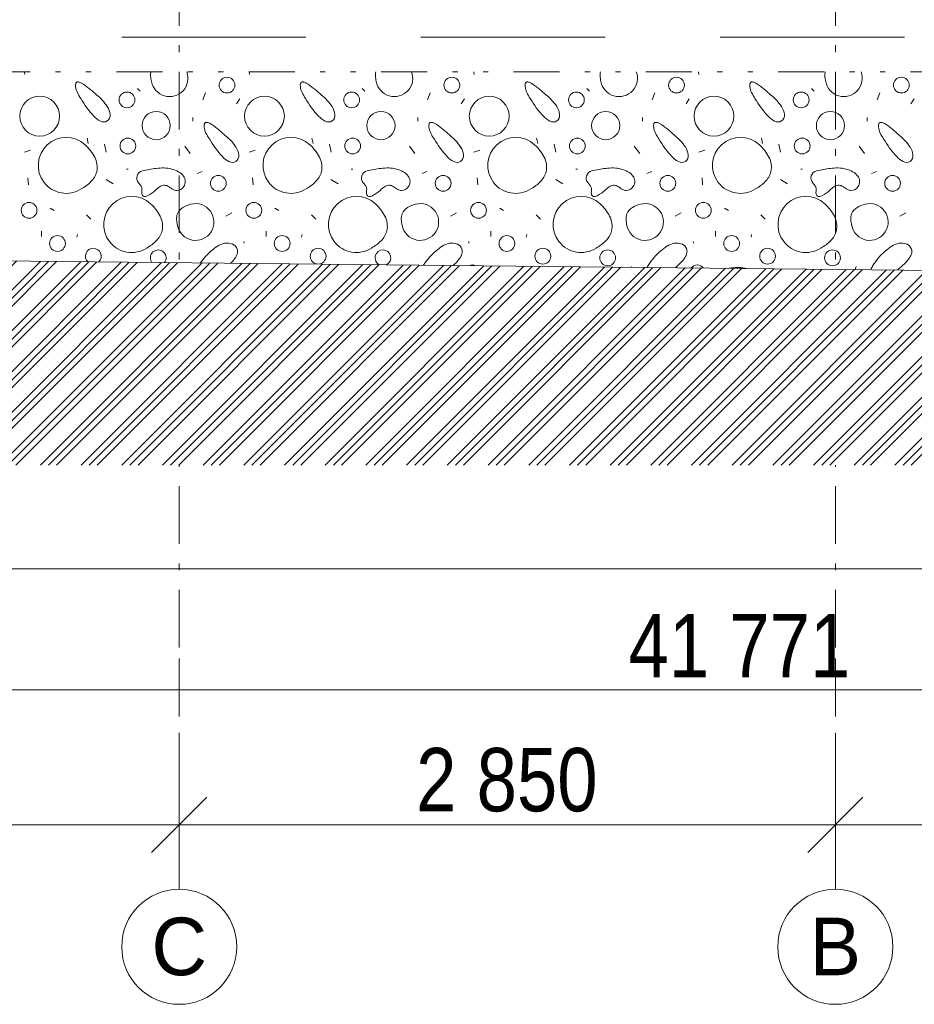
# Model space of a CAD drawing. Header units: millimetres. Extents: x -479461597 to -478645968, y -1101060132 to -1100898045.
# Tile 34 of 145: x -479172373 to -479168487, y -1101055223 to -1101050947. Entities that reach past the tile are written whole.
import ezdxf
from ezdxf.enums import TextEntityAlignment as Align

# ---------------------------------------------------------------- set-up
doc = ezdxf.new("R2010")
doc.units = ezdxf.units.MM
doc.header["$MEASUREMENT"] = 0
for name, pattern in [('Wipeout_Contour', [1000, 0, -1000]), ('Čerchovaná M', [450, 250, -85, 30, -85]), ('Čerchovaná se dvěma tečkami', [575, 200, -110, 22.5, -110, 22.5, -110]), ('Čárkovaná L', [1300, 800, -500])]:
    doc.linetypes.add(name, pattern=pattern)
for name, color, linetype, lineweight, true_color in [('Anotace - SP_Pero_č.__25', 7, 'Continuous', 13, 0x1a4f6e), ('Bourané_2D prvky - vyplně_Pero_č.__40', 7, 'Continuous', 13, 0xc9ca94), ('Bourané_Konstrukce - základy výkop_Pero_č.__109', 7, 'Continuous', 13, 0x6da3d7), ('Bourané_Kóty - SP_Pero_č.__25', 7, 'Continuous', 13, 0x1a4f6e), ('Bourané_Kóty - SP_Pero_č.__45', 7, 'Continuous', 13, 0x1a4f6e), ('Bourané_Kóty - SP_Pero_č.__85', 7, 'Continuous', 13, 0x1a4f6e), ('Konstrukční síť_Pero_č.__81', 7, 'Continuous', 13, 0xa8a8a8), ('Situace - terén HTU_Pero_č.__186', 7, 'Continuous', 20, 0x7b0011)]:
    doc.layers.add(name, color=color, linetype=linetype, lineweight=lineweight, true_color=true_color)
for name, color, linetype in [('Bourané_2D prvky - vyplně', 7, 'Continuous'), ('Bourané_Kóty - SP', 7, 'Continuous'), ('Konstrukční síť', 7, 'Continuous')]:
    doc.layers.add(name, color=color, linetype=linetype)
doc.layers.add('Konstrukce - základy podsyp_Pero_č.__96', color=124, linetype='Continuous', lineweight=13)
doc.layers.add('Konstrukční síť_Pero_č.__183', color=7, linetype='Continuous', lineweight=20)
doc.styles.add('GENERATED_STYLE_5', font='txt')
doc.styles.add('GENERATED_STYLE_7', font='txt')
doc.dimstyles.new('GENERATED_STYLE__1', dxfattribs={"dimtxt": 275, "dimasz": 228, "dimexe": 0.18, "dimexo": 400, "dimgap": 0.09, "dimtad": 1, "dimtih": 1, "dimtoh": 1, "dimdec": 0, "dimzin": 0, "dimdsep": 46, "dimtxsty": 'GENERATED_STYLE_5', "dimblk": 'ARROWHEAD_6', "dimblk1": 'ARROWHEAD_6', "dimblk2": 'ARROWHEAD_6', "dimcen": 0.09, "dimclrd": 256, "dimclre": 256, "dimclrt": 256, "dimazin": 0, "dimtfac": 1, "dimtdec": 4, "dimtmove": 0, "dimatfit": 3, "dimfxl": 1, "dimtolj": 1, "dimtzin": 0, "dimarcsym": 0})
doc.dimstyles.new('GENERATED_STYLE__4', dxfattribs={"dimtxt": 0.18, "dimasz": 182.4, "dimexe": 0.18, "dimexo": 0.0625, "dimgap": 0.09, "dimtad": 0, "dimtih": 1, "dimtoh": 1, "dimdec": 4, "dimzin": 0, "dimdsep": 46, "dimcen": 0.09, "dimadec": 0, "dimazin": 0, "dimtfac": 1, "dimtdec": 4, "dimtmove": 0, "dimatfit": 3, "dimldrblk": 'ARROWHEAD_1', "dimfxl": 1, "dimtolj": 1, "dimtzin": 0, "dimarcsym": 0})

# ---------------------------------------------------------------- blocks, each defined once
blk = doc.blocks.new('*X11', base_point=(-479162629.7, -1101050723.4))
at = {"layer": 'Bourané_2D prvky - vyplně_Pero_č.__40', "color": 9, "linetype": 'Continuous', "lineweight": 13, "true_color": 0xc9ca94}
for p, q in [((-479172351.2, -1101051185.2), (-479172352.6, -1101051173.4)), ((-479171374.8, -1101051185.2), (-479171376.3, -1101051173.4)), ((-479170398.5, -1101051185.2), (-479170400, -1101051173.4)), ((-479169422.2, -1101051185.2), (-479169423.7, -1101051173.4)), ((-479171861.9, -1101051246), (-479171850.1, -1101051257.9)), ((-479171565.8, -1101051265), (-479171577.7, -1101051295.8)), ((-479170885.6, -1101051246), (-479170873.8, -1101051257.9)), ((-479170589.5, -1101051265), (-479170601.4, -1101051295.8)), ((-479169909.3, -1101051246), (-479169897.4, -1101051257.9)), ((-479169613.2, -1101051265), (-479169625.1, -1101051295.8)), ((-479168933, -1101051246), (-479168921.1, -1101051257.9)), ((-479168636.9, -1101051265), (-479168648.7, -1101051295.8)), ((-479171430.8, -1101051312.3), (-479171416.6, -1101051291)), ((-479170454.5, -1101051312.3), (-479170440.3, -1101051291)), ((-479169478.2, -1101051312.3), (-479169464, -1101051291)), ((-479168501.9, -1101051312.3), (-479168487.7, -1101051291)), ((-479171620.3, -1101051371.6), (-479171620.3, -1101051388.1)), ((-479170644, -1101051371.6), (-479170644, -1101051388.1)), ((-479169667.7, -1101051371.6), (-479169667.7, -1101051388.1)), ((-479168691.4, -1101051371.6), (-479168691.4, -1101051388.1)), ((-479172079.8, -1101051461.6), (-479172075.1, -1101051485.2)), ((-479172004, -1101051487.6), (-479171996.9, -1101051523.1)), ((-479171103.5, -1101051461.6), (-479171098.8, -1101051485.2)), ((-479171027.7, -1101051487.6), (-479171020.6, -1101051523.1)), ((-479170127.2, -1101051461.6), (-479170122.5, -1101051485.2)), ((-479170051.4, -1101051487.6), (-479170044.3, -1101051523.1)), ((-479169150.9, -1101051461.6), (-479169146.1, -1101051485.2)), ((-479169075.1, -1101051487.6), (-479169068, -1101051523.1)), ((-479172326.2, -1101051513.7), (-479172352.2, -1101051523.1)), ((-479171632.2, -1101051527.9), (-479171655.9, -1101051497.1)), ((-479171349.8, -1101051513.7), (-479171375.9, -1101051523.1)), ((-479170655.8, -1101051527.9), (-479170679.5, -1101051497.1)), ((-479170373.5, -1101051513.7), (-479170399.6, -1101051523.1)), ((-479169679.5, -1101051527.9), (-479169703.2, -1101051497.1)), ((-479169397.2, -1101051513.7), (-479169423.3, -1101051523.1)), ((-479168703.2, -1101051527.9), (-479168726.9, -1101051497.1)), ((-479171909.3, -1101051596.6), (-479171902.2, -1101051596.6)), ((-479171601.4, -1101051615.5), (-479171580.1, -1101051606)), ((-479170933, -1101051596.6), (-479170925.9, -1101051596.6)), ((-479170625.1, -1101051615.5), (-479170603.7, -1101051606)), ((-479169956.7, -1101051596.6), (-479169949.5, -1101051596.6)), ((-479169648.7, -1101051615.5), (-479169627.4, -1101051606)), ((-479168980.3, -1101051596.6), (-479168973.2, -1101051596.6)), ((-479168672.4, -1101051615.5), (-479168651.1, -1101051606)), ((-479172337.8, -1101051634.2), (-479172335.4, -1101051665)), ((-479171997.2, -1101051640.9), (-479171966.4, -1101051659.9)), ((-479171361.5, -1101051634.2), (-479171359.1, -1101051665)), ((-479171020.9, -1101051640.9), (-479170990.1, -1101051659.9)), ((-479170385.1, -1101051634.2), (-479170382.8, -1101051665)), ((-479170044.6, -1101051640.9), (-479170013.8, -1101051659.9)), ((-479169408.8, -1101051634.2), (-479169406.5, -1101051665)), ((-479169068.3, -1101051640.9), (-479169037.5, -1101051659.9)), ((-479172240.2, -1101051765.2), (-479172223.5, -1101051776)), ((-479171451.8, -1101051785.6), (-479171477.8, -1101051799.8)), ((-479171263.9, -1101051765.2), (-479171247.2, -1101051776)), ((-479170475.4, -1101051785.6), (-479170501.5, -1101051799.8)), ((-479170287.6, -1101051765.2), (-479170270.8, -1101051776)), ((-479169499.1, -1101051785.6), (-479169525.2, -1101051799.8)), ((-479169311.3, -1101051765.2), (-479169294.5, -1101051776)), ((-479168522.8, -1101051785.6), (-479168548.8, -1101051799.8)), ((-479172082.2, -1101051794.7), (-479172063.3, -1101051813.6)), ((-479171105.9, -1101051794.7), (-479171086.9, -1101051813.6)), ((-479170129.6, -1101051794.7), (-479170110.6, -1101051813.6)), ((-479169153.2, -1101051794.7), (-479169134.3, -1101051813.6)), ((-479172278.8, -1101051889.4), (-479172278.8, -1101051865.7)), ((-479171302.5, -1101051889.4), (-479171302.5, -1101051865.7)), ((-479170326.2, -1101051889.4), (-479170326.2, -1101051865.7)), ((-479169349.8, -1101051889.4), (-479169349.8, -1101051865.7)), ((-479172124.8, -1101051891.8), (-479172122.5, -1101051879.9)), ((-479171397.2, -1101051917.8), (-479171399.6, -1101051910.7)), ((-479171148.5, -1101051891.8), (-479171146.1, -1101051879.9)), ((-479170420.9, -1101051917.8), (-479170423.3, -1101051910.7)), ((-479170172.2, -1101051891.8), (-479170169.8, -1101051879.9)), ((-479169444.6, -1101051917.8), (-479169446.9, -1101051910.7)), ((-479169195.9, -1101051891.8), (-479169193.5, -1101051879.9)), ((-479169715.1, -1101052019.7), (-479169716.2, -1101052022.6)), ((-479168738.7, -1101052019.7), (-479168743.8, -1101052032.3))]:
    blk.add_line(p, q, dxfattribs=at)
for centre, radius in [((-479171472.2, -1101051231.1), 34.3), ((-479170495.8, -1101051231.1), 34.3), ((-479169519.5, -1101051231.1), 34.3), ((-479168543.2, -1101051231.1), 34.3), ((-479172286, -1101051366.1), 86.5), ((-479171907.1, -1101051295.5), 34.3), ((-479171309.6, -1101051366.1), 86.5), ((-479170930.8, -1101051295.5), 34.3), ((-479170333.3, -1101051366.1), 86.5), ((-479169954.5, -1101051295.5), 34.3), ((-479169357, -1101051366.1), 86.5), ((-479168978.2, -1101051295.5), 34.3), ((-479171780, -1101051407.1), 61.2), ((-479170803.6, -1101051407.1), 61.2), ((-479169827.3, -1101051407.1), 61.2), ((-479168851, -1101051407.1), 61.2), ((-479171902.9, -1101051495.9), 34.3), ((-479170926.6, -1101051495.9), 34.3), ((-479169950.3, -1101051495.9), 34.3), ((-479168974, -1101051495.9), 34.3), ((-479171510, -1101051657.6), 34.3), ((-479170533.6, -1101051657.6), 34.3), ((-479169557.3, -1101051657.6), 34.3), ((-479168581, -1101051657.6), 34.3), ((-479172332.2, -1101051775), 34.3), ((-479171355.9, -1101051775), 34.3), ((-479170379.6, -1101051775), 34.3), ((-479169403.2, -1101051775), 34.3), ((-479172209, -1101051919.3), 34.3), ((-479171232.7, -1101051919.3), 34.3), ((-479170256.4, -1101051919.3), 34.3), ((-479169280.1, -1101051919.3), 34.3), ((-479171076.6, -1101051974.2), 34.3), ((-479170100.3, -1101051974.2), 34.3), ((-479169818.6, -1101051981.2), 34.3), ((-479169124, -1101051974.2), 34.3), ((-479168842.2, -1101051981.2), 34.3)]:
    blk.add_circle(centre, radius, dxfattribs=at)
for centre, radius, start, end in [((-479171743.9, -1101051187.1), 60.4, 166.8265, 183.2347), ((-479171664.4, -1101051182.7), 140, 183.2095, 193.7302), ((-479171721.8, -1101051201.4), 79.9, 190.4282, 20.57), ((-479170767.6, -1101051187.1), 60.4, 166.8265, 183.2347), ((-479170688.1, -1101051182.7), 140, 183.2095, 193.7302), ((-479170745.5, -1101051201.4), 79.9, 190.4282, 20.57), ((-479169791.3, -1101051187.1), 60.4, 166.8265, 183.2347), ((-479169711.8, -1101051182.7), 140, 183.2095, 193.7302), ((-479169769.2, -1101051201.4), 79.9, 190.4282, 20.57), ((-479168814.9, -1101051187.1), 60.4, 166.8265, 183.2347), ((-479168735.5, -1101051182.7), 140, 183.2095, 193.7302), ((-479168792.8, -1101051201.4), 79.9, 190.4282, 20.57), ((-479172095.3, -1101051232.8), 35.1, 166.9916, 187.7906), ((-479172117.4, -1101051228), 12.4, 144.5812, 165.7924), ((-479172121, -1101051225.6), 8.15, 116.4425, 143.7464), ((-479172120.5, -1101051227.1), 9.77, 91.5878, 115.1953), ((-479172120.2, -1101051235.2), 17.9, 76.2622, 91.634), ((-479172127.8, -1101051263.6), 47.3, 60.0923, 75.5611), ((-479172205.4, -1101051399.7), 203.9, 49.777, 60.2392), ((-479171119, -1101051232.8), 35.1, 166.9916, 187.7906), ((-479171141.1, -1101051228), 12.4, 144.5812, 165.7924), ((-479171144.7, -1101051225.6), 8.15, 116.4425, 143.7464), ((-479171144.1, -1101051227.1), 9.77, 91.5878, 115.1953), ((-479171143.9, -1101051235.2), 17.9, 76.2622, 91.634), ((-479171151.4, -1101051263.6), 47.3, 60.0923, 75.5611), ((-479171229.1, -1101051399.7), 203.9, 49.777, 60.2392), ((-479170142.7, -1101051232.8), 35.1, 166.9916, 187.7906), ((-479170164.8, -1101051228), 12.4, 144.5812, 165.7924), ((-479170168.4, -1101051225.6), 8.15, 116.4425, 143.7464), ((-479170167.8, -1101051227.1), 9.77, 91.5878, 115.1953), ((-479170167.6, -1101051235.2), 17.9, 76.2622, 91.634), ((-479170175.1, -1101051263.6), 47.3, 60.0923, 75.5611), ((-479170252.8, -1101051399.7), 203.9, 49.777, 60.2392), ((-479169166.3, -1101051232.8), 35.1, 166.9916, 187.7906), ((-479169188.5, -1101051228), 12.4, 144.5812, 165.7924), ((-479169192, -1101051225.6), 8.15, 116.4425, 143.7464), ((-479169191.5, -1101051227.1), 9.77, 91.5878, 115.1953), ((-479169191.3, -1101051235.2), 17.9, 76.2622, 91.634), ((-479169198.8, -1101051263.6), 47.3, 60.0923, 75.5611), ((-479169276.4, -1101051399.7), 203.9, 49.777, 60.2392), ((-479172050.5, -1101051228.6), 80.1, 186.4296, 206.157), ((-479171916.1, -1101051161.8), 230.1, 206.3304, 213.6244), ((-479172661, -1101051965.3), 930.2, 47.9748, 50.8493), ((-479172179.5, -1101051449.8), 225.2, 33.8343, 51.1866), ((-479171074.2, -1101051228.6), 80.1, 186.4296, 206.157), ((-479170939.8, -1101051161.8), 230.1, 206.3304, 213.6244), ((-479171684.7, -1101051965.3), 930.2, 47.9748, 50.8493), ((-479171203.1, -1101051449.8), 225.2, 33.8343, 51.1866), ((-479170097.8, -1101051228.6), 80.1, 186.4296, 206.157), ((-479169963.5, -1101051161.8), 230.1, 206.3304, 213.6244), ((-479170708.4, -1101051965.3), 930.2, 47.9748, 50.8493), ((-479170226.8, -1101051449.8), 225.2, 33.8343, 51.1866), ((-479169121.5, -1101051228.6), 80.1, 186.4296, 206.157), ((-479168987.1, -1101051161.8), 230.1, 206.3304, 213.6244), ((-479169732.1, -1101051965.3), 930.2, 47.9748, 50.8493), ((-479169250.5, -1101051449.8), 225.2, 33.8343, 51.1866), ((-479171719.2, -1101051061.3), 450.4, 210.4057, 222.5965), ((-479170742.9, -1101051061.3), 450.4, 210.4057, 222.5965), ((-479169766.6, -1101051061.3), 450.4, 210.4057, 222.5965), ((-479168790.3, -1101051061.3), 450.4, 210.4057, 222.5965), ((-479172059.3, -1101051367.9), 79.8, 6.3813, 32.9796), ((-479172009.8, -1101051362.6), 30, 305.4921, 6.9034), ((-479171083, -1101051367.9), 79.8, 6.3813, 32.9796), ((-479171033.5, -1101051362.6), 30, 305.4921, 6.9034), ((-479170106.7, -1101051367.9), 79.8, 6.3813, 32.9796), ((-479170057.2, -1101051362.6), 30, 305.4921, 6.9034), ((-479169130.4, -1101051367.9), 79.8, 6.3813, 32.9796), ((-479169080.9, -1101051362.6), 30, 305.4921, 6.9034), ((-479171977.4, -1101051299.2), 99.3, 222.3712, 243.0633), ((-479172008.1, -1101051360.1), 31.2, 242.6052, 300.2402), ((-479171536.7, -1101051408.4), 35.1, 166.9916, 187.7906), ((-479171558.8, -1101051403.5), 12.4, 144.5812, 165.7924), ((-479171562.4, -1101051401.2), 8.15, 116.4425, 143.7464), ((-479171561.8, -1101051402.7), 9.77, 91.5878, 115.1953), ((-479171561.6, -1101051410.8), 17.9, 76.2622, 91.634), ((-479171569.1, -1101051439.2), 47.3, 60.0923, 75.5611), ((-479171646.8, -1101051575.2), 203.9, 49.777, 60.2392), ((-479171001.1, -1101051299.2), 99.3, 222.3712, 243.0633), ((-479171031.8, -1101051360.1), 31.2, 242.6052, 300.2402), ((-479170560.4, -1101051408.4), 35.1, 166.9916, 187.7906), ((-479170582.5, -1101051403.5), 12.4, 144.5812, 165.7924), ((-479170586.1, -1101051401.2), 8.15, 116.4425, 143.7464), ((-479170585.5, -1101051402.7), 9.77, 91.5878, 115.1953), ((-479170585.3, -1101051410.8), 17.9, 76.2622, 91.634), ((-479170592.8, -1101051439.2), 47.3, 60.0923, 75.5611), ((-479170670.5, -1101051575.2), 203.9, 49.777, 60.2392), ((-479170024.8, -1101051299.2), 99.3, 222.3712, 243.0633), ((-479170055.5, -1101051360.1), 31.2, 242.6052, 300.2402), ((-479169584, -1101051408.4), 35.1, 166.9916, 187.7906), ((-479169606.2, -1101051403.5), 12.4, 144.5812, 165.7924), ((-479169609.7, -1101051401.2), 8.15, 116.4425, 143.7464), ((-479169609.2, -1101051402.7), 9.77, 91.5878, 115.1953), ((-479169609, -1101051410.8), 17.9, 76.2622, 91.634), ((-479169616.5, -1101051439.2), 47.3, 60.0923, 75.5611), ((-479169694.1, -1101051575.2), 203.9, 49.777, 60.2392), ((-479169048.5, -1101051299.2), 99.3, 222.3712, 243.0633), ((-479169079.1, -1101051360.1), 31.2, 242.6052, 300.2402), ((-479168607.7, -1101051408.4), 35.1, 166.9916, 187.7906), ((-479168629.9, -1101051403.5), 12.4, 144.5812, 165.7924), ((-479168633.4, -1101051401.2), 8.15, 116.4425, 143.7464), ((-479168632.9, -1101051402.7), 9.77, 91.5878, 115.1953), ((-479168632.6, -1101051410.8), 17.9, 76.2622, 91.634), ((-479168640.2, -1101051439.2), 47.3, 60.0923, 75.5611), ((-479168717.8, -1101051575.2), 203.9, 49.777, 60.2392), ((-479171491.9, -1101051404.2), 80.1, 186.4296, 206.157), ((-479171357.5, -1101051337.4), 230.1, 206.3304, 213.6244), ((-479172102.4, -1101052140.9), 930.2, 47.9748, 50.8493), ((-479171620.8, -1101051625.4), 225.2, 33.8343, 51.1866), ((-479170515.5, -1101051404.2), 80.1, 186.4296, 206.157), ((-479170381.2, -1101051337.4), 230.1, 206.3304, 213.6244), ((-479171126.1, -1101052140.9), 930.2, 47.9748, 50.8493), ((-479170644.5, -1101051625.4), 225.2, 33.8343, 51.1866), ((-479169539.2, -1101051404.2), 80.1, 186.4296, 206.157), ((-479169404.8, -1101051337.4), 230.1, 206.3304, 213.6244), ((-479170149.8, -1101052140.9), 930.2, 47.9748, 50.8493), ((-479169668.2, -1101051625.4), 225.2, 33.8343, 51.1866), ((-479168562.9, -1101051404.2), 80.1, 186.4296, 206.157), ((-479168428.5, -1101051337.4), 230.1, 206.3304, 213.6244), ((-479169173.4, -1101052140.9), 930.2, 47.9748, 50.8493), ((-479168691.9, -1101051625.4), 225.2, 33.8343, 51.1866), ((-479172170.8, -1101051579.9), 121.6, 47.4454, 302.6151), ((-479172225, -1101051637.9), 201, 27.7394, 47.2569), ((-479171160.6, -1101051236.9), 450.4, 210.4057, 222.5965), ((-479171194.5, -1101051579.9), 121.6, 47.4454, 302.6151), ((-479171248.6, -1101051637.9), 201, 27.7394, 47.2569), ((-479170184.3, -1101051236.9), 450.4, 210.4057, 222.5965), ((-479170218.2, -1101051579.9), 121.6, 47.4454, 302.6151), ((-479170272.3, -1101051637.9), 201, 27.7394, 47.2569), ((-479169208, -1101051236.9), 450.4, 210.4057, 222.5965), ((-479169241.8, -1101051579.9), 121.6, 47.4454, 302.6151), ((-479169296, -1101051637.9), 201, 27.7394, 47.2569), ((-479168231.7, -1101051236.9), 450.4, 210.4057, 222.5965), ((-479171500.7, -1101051543.4), 79.8, 6.3813, 32.9796), ((-479171451.2, -1101051538.2), 30, 305.4921, 6.9034), ((-479170524.4, -1101051543.4), 79.8, 6.3813, 32.9796), ((-479170474.9, -1101051538.2), 30, 305.4921, 6.9034), ((-479169548.1, -1101051543.4), 79.8, 6.3813, 32.9796), ((-479169498.6, -1101051538.2), 30, 305.4921, 6.9034), ((-479168571.8, -1101051543.4), 79.8, 6.3813, 32.9796), ((-479168522.2, -1101051538.2), 30, 305.4921, 6.9034), ((-479172128.9, -1101051587.6), 92.5, 347.7666, 27.8507), ((-479171418.8, -1101051474.8), 99.3, 222.3712, 243.0633), ((-479171449.5, -1101051535.7), 31.2, 242.6052, 300.2402), ((-479171152.6, -1101051587.6), 92.5, 347.7666, 27.8507), ((-479170442.5, -1101051474.8), 99.3, 222.3712, 243.0633), ((-479170473.2, -1101051535.7), 31.2, 242.6052, 300.2402), ((-479170176.2, -1101051587.6), 92.5, 347.7666, 27.8507), ((-479169466.2, -1101051474.8), 99.3, 222.3712, 243.0633), ((-479169496.8, -1101051535.7), 31.2, 242.6052, 300.2402), ((-479169199.9, -1101051587.6), 92.5, 347.7666, 27.8507), ((-479168489.9, -1101051474.8), 99.3, 222.3712, 243.0633), ((-479168520.5, -1101051535.7), 31.2, 242.6052, 300.2402), ((-479172131.5, -1101051582.2), 96.3, 314.7779, 344.9961), ((-479171833.2, -1101051634.7), 31.5, 102.3324, 221.6658), ((-479171725, -1101052066.7), 476.8, 96.6259, 103.9434), ((-479171753.5, -1101051772.1), 181.1, 76.9848, 98.4191), ((-479171742, -1101051711.3), 119.2, 60.5831, 75.8236), ((-479171716.6, -1101051668.9), 69.8, 37.6475, 61.5974), ((-479171155.2, -1101051582.2), 96.3, 314.7779, 344.9961), ((-479170856.9, -1101051634.7), 31.5, 102.3324, 221.6658), ((-479170748.7, -1101052066.7), 476.8, 96.6259, 103.9434), ((-479170777.2, -1101051772.1), 181.1, 76.9848, 98.4191), ((-479170765.6, -1101051711.3), 119.2, 60.5831, 75.8236), ((-479170740.3, -1101051668.9), 69.8, 37.6475, 61.5974), ((-479170178.9, -1101051582.2), 96.3, 314.7779, 344.9961), ((-479169880.6, -1101051634.7), 31.5, 102.3324, 221.6658), ((-479169772.4, -1101052066.7), 476.8, 96.6259, 103.9434), ((-479169800.9, -1101051772.1), 181.1, 76.9848, 98.4191), ((-479169789.3, -1101051711.3), 119.2, 60.5831, 75.8236), ((-479169764, -1101051668.9), 69.8, 37.6475, 61.5974), ((-479169202.6, -1101051582.2), 96.3, 314.7779, 344.9961), ((-479168904.2, -1101051634.7), 31.5, 102.3324, 221.6658), ((-479168796.1, -1101052066.7), 476.8, 96.6259, 103.9434), ((-479168824.6, -1101051772.1), 181.1, 76.9848, 98.4191), ((-479168813, -1101051711.3), 119.2, 60.5831, 75.8236), ((-479168787.7, -1101051668.9), 69.8, 37.6475, 61.5974), ((-479172204.7, -1101051508.6), 200.1, 299.8029, 314.8134), ((-479171923.1, -1101051722.1), 93.8, 36.3442, 45.0506), ((-479171694, -1101051650), 40.4, 327.0376, 36.1209), ((-479171228.4, -1101051508.6), 200.1, 299.8029, 314.8134), ((-479170946.7, -1101051722.1), 93.8, 36.3442, 45.0506), ((-479170717.7, -1101051650), 40.4, 327.0376, 36.1209), ((-479170252.1, -1101051508.6), 200.1, 299.8029, 314.8134), ((-479169970.4, -1101051722.1), 93.8, 36.3442, 45.0506), ((-479169741.3, -1101051650), 40.4, 327.0376, 36.1209), ((-479169275.8, -1101051508.6), 200.1, 299.8029, 314.8134), ((-479168994.1, -1101051722.1), 93.8, 36.3442, 45.0506), ((-479168765, -1101051650), 40.4, 327.0376, 36.1209), ((-479171871.6, -1101051684), 29.8, 9.2485, 36.0448), ((-479171797.6, -1101051697.1), 45.1, 172.1101, 189.0874), ((-479171893.6, -1101051684.4), 51.7, 352.8034, 5.8388), ((-479171827.3, -1101051701.6), 15.1, 189.971, 219.9454), ((-479171872.4, -1101051596.2), 128.1, 295.4669, 314.5735), ((-479171674.4, -1101051801.8), 157.3, 125.1766, 133.3696), ((-479171741.9, -1101051705.3), 39.5, 96.3875, 125.8548), ((-479171744.5, -1101051697.5), 31.5, 62.2902, 93.1672), ((-479171773.3, -1101051750.5), 91.8, 52.6959, 61.7729), ((-479171655.7, -1101051595.3), 102.9, 232.9934, 240.456), ((-479171689.1, -1101051653.7), 35.6, 240.8322, 267.0065), ((-479171690.7, -1101051653.5), 35.8, 269.5174, 328.7918), ((-479170895.2, -1101051684), 29.8, 9.2485, 36.0448), ((-479170821.3, -1101051697.1), 45.1, 172.1101, 189.0874), ((-479170917.3, -1101051684.4), 51.7, 352.8034, 5.8388), ((-479170851, -1101051701.6), 15.1, 189.971, 219.9454), ((-479170896, -1101051596.2), 128.1, 295.4669, 314.5735), ((-479170698.1, -1101051801.8), 157.3, 125.1766, 133.3696), ((-479170765.6, -1101051705.3), 39.5, 96.3875, 125.8548), ((-479170768.2, -1101051697.5), 31.5, 62.2902, 93.1672), ((-479170797, -1101051750.5), 91.8, 52.6959, 61.7729), ((-479170679.4, -1101051595.3), 102.9, 232.9934, 240.456), ((-479170712.8, -1101051653.7), 35.6, 240.8322, 267.0065), ((-479170714.4, -1101051653.5), 35.8, 269.5174, 328.7918), ((-479169918.9, -1101051684), 29.8, 9.2485, 36.0448), ((-479169845, -1101051697.1), 45.1, 172.1101, 189.0874), ((-479169940.9, -1101051684.4), 51.7, 352.8034, 5.8388), ((-479169874.6, -1101051701.6), 15.1, 189.971, 219.9454), ((-479169919.7, -1101051596.2), 128.1, 295.4669, 314.5735), ((-479169721.8, -1101051801.8), 157.3, 125.1766, 133.3696), ((-479169789.2, -1101051705.3), 39.5, 96.3875, 125.8548), ((-479169791.9, -1101051697.5), 31.5, 62.2902, 93.1672), ((-479169820.6, -1101051750.5), 91.8, 52.6959, 61.7729), ((-479169703.1, -1101051595.3), 102.9, 232.9934, 240.456), ((-479169736.5, -1101051653.7), 35.6, 240.8322, 267.0065), ((-479169738.1, -1101051653.5), 35.8, 269.5174, 328.7918), ((-479168942.6, -1101051684), 29.8, 9.2485, 36.0448), ((-479168868.7, -1101051697.1), 45.1, 172.1101, 189.0874), ((-479168964.6, -1101051684.4), 51.7, 352.8034, 5.8388), ((-479168898.3, -1101051701.6), 15.1, 189.971, 219.9454), ((-479168943.4, -1101051596.2), 128.1, 295.4669, 314.5735), ((-479168745.5, -1101051801.8), 157.3, 125.1766, 133.3696), ((-479168812.9, -1101051705.3), 39.5, 96.3875, 125.8548), ((-479168815.6, -1101051697.5), 31.5, 62.2902, 93.1672), ((-479168844.3, -1101051750.5), 91.8, 52.6959, 61.7729), ((-479168726.8, -1101051595.3), 102.9, 232.9934, 240.456), ((-479168760.2, -1101051653.7), 35.6, 240.8322, 267.0065), ((-479168761.7, -1101051653.5), 35.8, 269.5174, 328.7918), ((-479171886.5, -1101051836.5), 121.6, 47.4454, 302.6151), ((-479171830.9, -1101051704), 10.8, 222.4728, 257.5463), ((-479171829.6, -1101051696.4), 18.5, 258.5237, 281.5295), ((-479171833.4, -1101051674.8), 40.5, 280.7953, 293.5363), ((-479171940.7, -1101051894.5), 201, 27.7394, 47.2569), ((-479171609.1, -1101051825.7), 79.9, 190.4282, 104.6294), ((-479171592, -1101051883.8), 140.5, 105.3821, 120.9077), ((-479170910.2, -1101051836.5), 121.6, 47.4454, 302.6151), ((-479170854.6, -1101051704), 10.8, 222.4728, 257.5463), ((-479170853.2, -1101051696.4), 18.5, 258.5237, 281.5295), ((-479170857.1, -1101051674.8), 40.5, 280.7953, 293.5363), ((-479170964.4, -1101051894.5), 201, 27.7394, 47.2569), ((-479170632.8, -1101051825.7), 79.9, 190.4282, 104.6294), ((-479170615.7, -1101051883.8), 140.5, 105.3821, 120.9077), ((-479169933.9, -1101051836.5), 121.6, 47.4454, 302.6151), ((-479169878.3, -1101051704), 10.8, 222.4728, 257.5463), ((-479169876.9, -1101051696.4), 18.5, 258.5237, 281.5295), ((-479169880.8, -1101051674.8), 40.5, 280.7953, 293.5363), ((-479169988.1, -1101051894.5), 201, 27.7394, 47.2569), ((-479169656.5, -1101051825.7), 79.9, 190.4282, 104.6294), ((-479169639.4, -1101051883.8), 140.5, 105.3821, 120.9077), ((-479168957.6, -1101051836.5), 121.6, 47.4454, 302.6151), ((-479168902, -1101051704), 10.8, 222.4728, 257.5463), ((-479168900.6, -1101051696.4), 18.5, 258.5237, 281.5295), ((-479168904.5, -1101051674.8), 40.5, 280.7953, 293.5363), ((-479169011.7, -1101051894.5), 201, 27.7394, 47.2569), ((-479168680.1, -1101051825.7), 79.9, 190.4282, 104.6294), ((-479168663.1, -1101051883.8), 140.5, 105.3821, 120.9077), ((-479171631.2, -1101051811.4), 60.4, 159.3574, 183.2347), ((-479171634.5, -1101051813.1), 57.9, 120.7918, 156.6671), ((-479170654.9, -1101051811.4), 60.4, 159.3574, 183.2347), ((-479170658.2, -1101051813.1), 57.9, 120.7918, 156.6671), ((-479169678.6, -1101051811.4), 60.4, 159.3574, 183.2347), ((-479169681.9, -1101051813.1), 57.9, 120.7918, 156.6671), ((-479168702.3, -1101051811.4), 60.4, 159.3574, 183.2347), ((-479168705.6, -1101051813.1), 57.9, 120.7918, 156.6671), ((-479171844.6, -1101051844.2), 92.5, 347.7666, 27.8507), ((-479171551.7, -1101051807), 140, 183.2095, 193.7302), ((-479170868.3, -1101051844.2), 92.5, 347.7666, 27.8507), ((-479170575.4, -1101051807), 140, 183.2095, 193.7302), ((-479169892, -1101051844.2), 92.5, 347.7666, 27.8507), ((-479169599.1, -1101051807), 140, 183.2095, 193.7302), ((-479168915.7, -1101051844.2), 92.5, 347.7666, 27.8507), ((-479168622.8, -1101051807), 140, 183.2095, 193.7302), ((-479171847.3, -1101051838.9), 96.3, 314.7779, 344.9961), ((-479170870.9, -1101051838.9), 96.3, 314.7779, 344.9961), ((-479169894.6, -1101051838.9), 96.3, 314.7779, 344.9961), ((-479168918.3, -1101051838.9), 96.3, 314.7779, 344.9961), ((-479171920.5, -1101051765.3), 200.1, 299.8029, 314.8134), ((-479171466.7, -1101052003.2), 86.5, 100.496, 122.8825), ((-479171471.3, -1101051977.6), 60.4, 68.6646, 100.5486), ((-479170944.2, -1101051765.3), 200.1, 299.8029, 314.8134), ((-479170490.3, -1101052003.2), 86.5, 100.496, 122.8825), ((-479170495, -1101051977.6), 60.4, 68.6646, 100.5486), ((-479169967.8, -1101051765.3), 200.1, 299.8029, 314.8134), ((-479169514, -1101052003.2), 86.5, 100.496, 122.8825), ((-479169518.7, -1101051977.6), 60.4, 68.6646, 100.5486), ((-479168991.5, -1101051765.3), 200.1, 299.8029, 314.8134), ((-479168537.7, -1101052003.2), 86.5, 100.496, 122.8825), ((-479168542.4, -1101051977.6), 60.4, 68.6646, 100.5486), ((-479172052.9, -1101051974.2), 34.3, 312.6136, 226.2405), ((-479171771.2, -1101051981.2), 34.3, 321.9566, 216.8975), ((-479171374.4, -1101052150.7), 259.5, 129.9016, 145.5542), ((-479171401.3, -1101052104.6), 207.1, 122.8427, 132.3696), ((-479171462.6, -1101051955.3), 36.5, 19.3509, 68.7902), ((-479171462.7, -1101051954.1), 36.2, 341.8983, 17.4009), ((-479170794.9, -1101051981.2), 34.3, 296.1865, 242.6676), ((-479170398, -1101052150.7), 259.5, 129.9016, 148.1126), ((-479170425, -1101052104.6), 207.1, 122.8427, 132.3696), ((-479170486.3, -1101051955.3), 36.5, 19.3509, 68.7902), ((-479170486.4, -1101051954.1), 36.2, 341.8983, 17.4009), ((-479169421.7, -1101052150.7), 259.5, 129.9016, 148.2696), ((-479169448.7, -1101052104.6), 207.1, 122.8427, 132.3696), ((-479169509.9, -1101051955.3), 36.5, 19.3509, 68.7902), ((-479169510.1, -1101051954.1), 36.2, 341.8983, 17.4009), ((-479168445.4, -1101052150.7), 259.5, 129.9016, 148.2696), ((-479168472.3, -1101052104.6), 207.1, 122.8427, 132.3696), ((-479168533.6, -1101051955.3), 36.5, 19.3509, 68.7902), ((-479168533.8, -1101051954.1), 36.2, 341.8983, 17.4009), ((-479171636.5, -1101051831.3), 250.4, 316.0127, 321.8671), ((-479171493.4, -1101051943.1), 68.8, 321.4678, 341.1053), ((-479170660.2, -1101051831.3), 250.4, 312.8533, 321.8671), ((-479170517.1, -1101051943.1), 68.8, 321.4678, 341.1053), ((-479169683.9, -1101051831.3), 250.4, 310.4067, 321.8671), ((-479169540.7, -1101051943.1), 68.8, 321.4678, 341.1053), ((-479168707.5, -1101051831.3), 250.4, 310.4067, 321.8671), ((-479168564.4, -1101051943.1), 68.8, 321.4678, 341.1053), ((-479170406, -1101052046.7), 34.3, 64.0751, 114.779), ((-479169552, -1101052072.5), 107.6, 147.1941, 152.7944), ((-479169784.5, -1101051711.1), 407.2, 309.6686, 310.2276), ((-479169429.7, -1101052046.7), 34.3, 37.6806, 141.1735), ((-479169226, -1101052499), 476.8, 96.6259, 98.0614), ((-479169254.5, -1101052204.4), 181.1, 77.5584, 98.4191), ((-479168575.7, -1101052072.5), 107.6, 147.1941, 158.4789), ((-479168808.2, -1101051711.1), 407.2, 307.4928, 310.2276)]:
    blk.add_arc(centre, radius, start, end, dxfattribs=at)
blk = doc.blocks.new('výplň_1_2', base_point=(-479162629.7, -1101050723.4))
at = {"color": 254, "linetype": 'Wipeout_Contour', "lineweight": 0, "ltscale": 19212835833.5994}
blk.add_wipeout([(-479190180.3, -1101051973.3), (-479187635.7, -1101052051.1), (-479187534.4, -1101052419.4), (-479187301.9, -1101052419.4), (-479187215.9, -1101052173.6), (-479174655, -1101051973.2), (-479161179.3, -1101052108), (-479161076.7, -1101052481), (-479160782.4, -1101052481), (-479160677.3, -1101052098.7), (-479159377.5, -1101052085.7), (-479159377.5, -1101051173.4), (-479187977.8, -1101051173.4), (-479187977.8, -1101051531.3), (-479187619.3, -1101051889.8), (-479190178.2, -1101051889.8)], dxfattribs=at).dxf.layer = 'Bourané_2D prvky - vyplně'
at = {"layer": 'Bourané_2D prvky - vyplně_Pero_č.__40', "color": 9, "linetype": 'Continuous', "lineweight": 13, "true_color": 0xc9ca94}
blk.add_blockref('*X11', (-479162629.7, -1101050723.4), dxfattribs=at)
blk = doc.blocks.new('Standardní značka sítě[3]_2', base_point=(-479171679.8, -1101040723.4))
at = {"layer": 'Konstrukční síť_Pero_č.__183', "color": 7, "linetype": 'Continuous', "lineweight": 20}
blk.add_circle((-479171679.8, -1101054973.4), 250, dxfattribs=at)
at = {"layer": 'Konstrukční síť_Pero_č.__81', "color": 253, "linetype": 'Čerchovaná M', "lineweight": 13, "true_color": 0xa8a8a8}
for p, q in [((-479171679.8, -1101041723.4), (-479171679.8, -1101053723.4)), ((-479171679.8, -1101053723.4), (-479171679.8, -1101054723.4))]:
    blk.add_line(p, q, dxfattribs=at)
blk.add_point((-479171679.8, -1101053723.4), dxfattribs=at)
blk.add_point((-479171679.8, -1101053723.4), dxfattribs=at)
at = {"layer": 'Konstrukční síť_Pero_č.__183', "color": 7, "lineweight": 20, "style": 'GENERATED_STYLE_7'}
for tag, p in [('AC_MarkerText_1_0', (-479171679.8, -1101040472)), ('AC_MarkerText_1_1', (-479171679.8, -1101054972))]:
    blk.add_attdef(tag, text='', height=250, rotation=360, dxfattribs=at).set_placement(p, align=Align.MIDDLE_CENTER)
blk = doc.blocks.new('Standardní značka sítě[4]_2', base_point=(-479168829.7, -1101040723.4))
at = {"layer": 'Konstrukční síť_Pero_č.__183', "color": 7, "linetype": 'Continuous', "lineweight": 20}
blk.add_circle((-479168829.7, -1101054973.4), 250, dxfattribs=at)
at = {"layer": 'Konstrukční síť_Pero_č.__81', "color": 253, "linetype": 'Čerchovaná M', "lineweight": 13, "true_color": 0xa8a8a8}
for p, q in [((-479168829.7, -1101041723.4), (-479168829.7, -1101053723.4)), ((-479168829.7, -1101053723.4), (-479168829.7, -1101054723.4))]:
    blk.add_line(p, q, dxfattribs=at)
blk.add_point((-479168829.7, -1101053723.4), dxfattribs=at)
blk.add_point((-479168829.7, -1101053723.4), dxfattribs=at)
at = {"layer": 'Konstrukční síť_Pero_č.__183', "color": 7, "lineweight": 20, "style": 'GENERATED_STYLE_7'}
for tag, p in [('AC_MarkerText_1_0', (-479168829.7, -1101040472)), ('AC_MarkerText_1_1', (-479168829.7, -1101054972))]:
    blk.add_attdef(tag, text='', height=250, rotation=360, dxfattribs=at).set_placement(p, align=Align.MIDDLE_CENTER)
blk = doc.blocks.new('*D35', base_point=(-479162629.7, -1101050723.4))
at = {"layer": 'Bourané_Kóty - SP_Pero_č.__45', "color": 146, "linetype": 'Continuous', "lineweight": 13, "true_color": 0x1a4f6e}
for p, q in [((-479190009.8, -1101053737.6), (-479190249.8, -1101053977.6)), ((-479148478.4, -1101053977.6), (-479148238.4, -1101053737.6))]:
    blk.add_line(p, q, dxfattribs=at)
at = {"layer": 'Bourané_Kóty - SP_Pero_č.__85', "color": 146, "linetype": 'Continuous', "lineweight": 13, "true_color": 0x1a4f6e}
for p, q in [((-479190129.8, -1101054082.6), (-479190129.8, -1101053457.6)), ((-479148358.4, -1101054082.6), (-479148358.4, -1101053457.6)), ((-479190309.8, -1101053857.6), (-479190129.8, -1101053857.6)), ((-479190129.8, -1101053857.6), (-479148358.4, -1101053857.6)), ((-479148358.4, -1101053857.6), (-479148178.4, -1101053857.6))]:
    blk.add_line(p, q, dxfattribs=at)
at = {"layer": 'Bourané_Kóty - SP_Pero_č.__25', "color": 146, "lineweight": 13, "true_color": 0x1a4f6e, "insert": (-479169728.1, -1101053802.6), "char_height": 275, "attachment_point": 7, "style": 'GENERATED_STYLE_5'}
blk.add_mtext('\\A1;{\\pql;\\fArial Narrow|b0|i0|c238|p34;41\xa0771}', dxfattribs=at)
blk = doc.blocks.new('ARROWHEAD_6')
at = {"color": 0, "linetype": 'Continuous', "lineweight": 0}
for p, q in [((-0.5, -0.5), (0.5, 0.5)), ((0, 0), (-1, 0))]:
    blk.add_line(p, q, dxfattribs=at)
blk = doc.blocks.new('*D40', base_point=(-479162629.7, -1101050723.4))
at = {"layer": 'Bourané_Kóty - SP_Pero_č.__45', "color": 146, "linetype": 'Continuous', "lineweight": 13, "true_color": 0x1a4f6e}
for p, q in [((-479180109.8, -1101054324.1), (-479180349.8, -1101054564.1)), ((-479177509.8, -1101054324.1), (-479177749.8, -1101054564.1))]:
    blk.add_line(p, q, dxfattribs=at)
at = {"layer": 'Bourané_Kóty - SP_Pero_č.__85', "color": 146, "linetype": 'Continuous', "lineweight": 13, "true_color": 0x1a4f6e}
for p, q in [((-479180229.8, -1101054669.1), (-479180229.8, -1101054044.1)), ((-479177629.8, -1101054669.1), (-479177629.8, -1101054044.1)), ((-479180229.8, -1101054444.1), (-479177629.8, -1101054444.1)), ((-479177629.8, -1101054444.1), (-479171679.8, -1101054444.1))]:
    blk.add_line(p, q, dxfattribs=at)
at = {"layer": 'Bourané_Kóty - SP_Pero_č.__25', "color": 146, "lineweight": 13, "true_color": 0x1a4f6e, "insert": (-479179325.8, -1101054389.1), "char_height": 275, "attachment_point": 7, "style": 'GENERATED_STYLE_5'}
blk.add_mtext('\\A1;{\\pql;\\fArial Narrow|b0|i0|c238|p34;2\xa0600}', dxfattribs=at)
blk = doc.blocks.new('*D41', base_point=(-479162629.7, -1101050723.4))
at = {"layer": 'Bourané_Kóty - SP_Pero_č.__45', "color": 146, "linetype": 'Continuous', "lineweight": 13, "true_color": 0x1a4f6e}
for p, q in [((-479177509.8, -1101054324.1), (-479177749.8, -1101054564.1)), ((-479171559.8, -1101054324.1), (-479171799.8, -1101054564.1))]:
    blk.add_line(p, q, dxfattribs=at)
at = {"layer": 'Bourané_Kóty - SP_Pero_č.__85', "color": 146, "linetype": 'Continuous', "lineweight": 13, "true_color": 0x1a4f6e}
for p, q in [((-479171679.8, -1101054669.1), (-479171679.8, -1101054044.1)), ((-479177629.8, -1101054444.1), (-479171679.8, -1101054444.1)), ((-479171679.8, -1101054444.1), (-479168829.7, -1101054444.1))]:
    blk.add_line(p, q, dxfattribs=at)
at = {"layer": 'Bourané_Kóty - SP_Pero_č.__25', "color": 146, "lineweight": 13, "true_color": 0x1a4f6e, "insert": (-479175050.8, -1101054389.1), "char_height": 275, "attachment_point": 7, "style": 'GENERATED_STYLE_5'}
blk.add_mtext('\\A1;{\\pql;\\fArial Narrow|b0|i0|c238|p34;5\xa0950}', dxfattribs=at)
blk = doc.blocks.new('*D42', base_point=(-479162629.7, -1101050723.4))
at = {"layer": 'Bourané_Kóty - SP_Pero_č.__45', "color": 146, "linetype": 'Continuous', "lineweight": 13, "true_color": 0x1a4f6e}
for p, q in [((-479171559.8, -1101054324.1), (-479171799.8, -1101054564.1)), ((-479168709.7, -1101054324.1), (-479168949.7, -1101054564.1))]:
    blk.add_line(p, q, dxfattribs=at)
at = {"layer": 'Bourané_Kóty - SP_Pero_č.__85', "color": 146, "linetype": 'Continuous', "lineweight": 13, "true_color": 0x1a4f6e}
for p, q in [((-479168829.7, -1101054669.1), (-479168829.7, -1101054044.1)), ((-479171679.8, -1101054444.1), (-479168829.7, -1101054444.1)), ((-479168829.7, -1101054444.1), (-479162629.8, -1101054444.1))]:
    blk.add_line(p, q, dxfattribs=at)
at = {"layer": 'Bourané_Kóty - SP_Pero_č.__25', "color": 146, "lineweight": 13, "true_color": 0x1a4f6e, "insert": (-479170650.8, -1101054389.1), "char_height": 275, "attachment_point": 7, "style": 'GENERATED_STYLE_5'}
blk.add_mtext('\\A1;{\\pql;\\fArial Narrow|b0|i0|c238|p34;2\xa0850}', dxfattribs=at)
blk = doc.blocks.new('*D43', base_point=(-479162629.7, -1101050723.4))
at = {"layer": 'Bourané_Kóty - SP_Pero_č.__45', "color": 146, "linetype": 'Continuous', "lineweight": 13, "true_color": 0x1a4f6e}
for p, q in [((-479168709.7, -1101054324.1), (-479168949.7, -1101054564.1)), ((-479162509.8, -1101054324.1), (-479162749.8, -1101054564.1))]:
    blk.add_line(p, q, dxfattribs=at)
at = {"layer": 'Bourané_Kóty - SP_Pero_č.__85', "color": 146, "linetype": 'Continuous', "lineweight": 13, "true_color": 0x1a4f6e}
for p, q in [((-479162629.8, -1101054669.1), (-479162629.8, -1101054044.1)), ((-479168829.7, -1101054444.1), (-479162629.8, -1101054444.1)), ((-479162629.8, -1101054444.1), (-479148358.4, -1101054444.1))]:
    blk.add_line(p, q, dxfattribs=at)
at = {"layer": 'Bourané_Kóty - SP_Pero_č.__25', "color": 146, "lineweight": 13, "true_color": 0x1a4f6e, "insert": (-479166125.8, -1101054389.1), "char_height": 275, "attachment_point": 7, "style": 'GENERATED_STYLE_5'}
blk.add_mtext('\\A1;{\\pql;\\fArial Narrow|b0|i0|c238|p34;6\xa0200}', dxfattribs=at)
blk = doc.blocks.new('*D46', base_point=(-479162629.7, -1101050723.4))
at = {"layer": 'Bourané_Kóty - SP_Pero_č.__45', "color": 146, "linetype": 'Continuous', "lineweight": 13, "true_color": 0x1a4f6e}
for p, q in [((-479190009.8, -1101053212.2), (-479190249.8, -1101053452.2)), ((-479159257.5, -1101053212.2), (-479159497.5, -1101053452.2))]:
    blk.add_line(p, q, dxfattribs=at)
at = {"layer": 'Bourané_Kóty - SP_Pero_č.__85', "color": 146, "linetype": 'Continuous', "lineweight": 13, "true_color": 0x1a4f6e}
for p, q in [((-479190129.8, -1101053557.2), (-479190129.8, -1101052932.2)), ((-479159377.5, -1101053557.2), (-479159377.5, -1101052932.2)), ((-479190129.8, -1101053332.2), (-479159377.5, -1101053332.2))]:
    blk.add_line(p, q, dxfattribs=at)
at = {"layer": 'Bourané_Kóty - SP_Pero_č.__25', "color": 146, "lineweight": 13, "true_color": 0x1a4f6e, "insert": (-479175237.7, -1101053277.2), "char_height": 275, "attachment_point": 7, "style": 'GENERATED_STYLE_5'}
blk.add_mtext('\\A1;{\\pql;\\fArial Narrow|b0|i0|c238|p34;30\xa0752}', dxfattribs=at)
blk = doc.blocks.new('ARROWHEAD_1')
at = {"color": 0, "linetype": 'Continuous', "lineweight": 0}
blk.add_line((0, 0), (-1, 0), dxfattribs=at)
blk.add_circle((0, 0), 0.25, dxfattribs=at)

msp = doc.modelspace()

# ---------------------------------------------------------------- block references
at = {"layer": 'Bourané_2D prvky - vyplně_Pero_č.__40', "color": 9, "linetype": 'Continuous', "lineweight": 13, "true_color": 0xc9ca94}
msp.add_blockref('výplň_1_2', (-479162629.7, -1101050723.4), dxfattribs=at)

# ---------------------------------------------------------------- dimensions: what is measured, and where the dimension line sits
at = {"layer": 'Bourané_Kóty - SP', "color": 146, "linetype": 'Continuous', "lineweight": 13, "true_color": 0x1a4f6e}
for base, p1, p2, picture, middle in [((-479177629.8, -1101054444.1), (-479180229.8, -1101054173.3), (-479177629.8, -1101054143.1), '*D40', (-479178853.5, -1101054251.6)), ((-479171679.8, -1101054444.1), (-479177629.8, -1101054143.1), (-479171679.8, -1101053961.5), '*D41', (-479174578.5, -1101054251.6)), ((-479168829.7, -1101054444.1), (-479171679.8, -1101053961.5), (-479168829.7, -1101054112.8), '*D42', (-479170178.4, -1101054251.6)), ((-479162629.8, -1101054444.1), (-479168829.7, -1101054112.8), (-479162629.8, -1101054123.3), '*D43', (-479165653.4, -1101054251.6))]:
    dim = msp.add_linear_dim(base=base, p1=p1, p2=p2, dimstyle='GENERATED_STYLE__1', dxfattribs=at)
    dim.commit()
    dim.dimension.update_dxf_attribs({"geometry": picture, "text_midpoint": middle, "dimtype": 160})

# ---------------------------------------------------------------- next in the draw order: block references
at = {"layer": 'Konstrukční síť', "color": 7, "linetype": 'Continuous', "lineweight": 20}
ref = msp.add_blockref('Standardní značka sítě[3]_2', (-479171679.8, -1101040723.4), dxfattribs=at)
ref.add_attrib('AC_MarkerText_1_1', 'C', dxfattribs={"layer": 'Konstrukční síť_Pero_č.__183', "color": 7, "lineweight": 20, "height": 250, "rotation": 360, "style": 'GENERATED_STYLE_7'}).set_placement((-479171679.8, -1101054972), align=Align.MIDDLE_CENTER)
ref = msp.add_blockref('Standardní značka sítě[4]_2', (-479168829.7, -1101040723.4), dxfattribs=at)
ref.add_attrib('AC_MarkerText_1_1', 'B', dxfattribs={"layer": 'Konstrukční síť_Pero_č.__183', "color": 7, "lineweight": 20, "height": 250, "rotation": 360, "style": 'GENERATED_STYLE_7'}).set_placement((-479168829.7, -1101054972), align=Align.MIDDLE_CENTER)

# ---------------------------------------------------------------- next in the draw order: wipeouts: each hides what was drawn before it
at = {"color": 254, "linetype": 'Wipeout_Contour', "lineweight": 0, "ltscale": 22815239324.08686}
msp.add_wipeout([(-479191249.1, -1101049424.9), (-479191950.7, -1101049418.9), (-479191950.5, -1101052882.9), (-479148371.7, -1101052879.8), (-479148371.7, -1101051975.7), (-479159539.8, -1101052087.3), (-479160677.3, -1101052098.7), (-479160782.4, -1101052481), (-479161076.7, -1101052481), (-479161179.3, -1101052108), (-479174655, -1101051973.2), (-479187215.9, -1101052173.6), (-479187283.5, -1101052419.4), (-479187557.1, -1101052419.4), (-479187658.6, -1101052050.4), (-479190180.3, -1101051973.3), (-479190177.8, -1101051723.4), (-479190727.8, -1101051723.4), (-479190727.8, -1101050169.3)], dxfattribs=at).dxf.layer = 'Bourané_2D prvky - vyplně'

# ---------------------------------------------------------------- next in the draw order: hatches: boundary and pattern name
at = {"layer": 'Bourané_2D prvky - vyplně_Pero_č.__40', "linetype": 'Continuous', "lineweight": 13, "true_color": 0xc9ca94}
h = msp.add_hatch(dxfattribs=at)
h.set_pattern_fill('Zemina___původní_0002', color=9, style=0, pattern_type=2)
h.set_pattern_definition([(45, (-479162629.75, -1101050723.36), (-88.38835, 88.38835), []), (45, (-479162647.43, -1101050705.68), (-88.38835, 88.38835), []), (45, (-479162665.1, -1101050688), (-88.38835, 88.38835), [])])
h.paths.add_polyline_path([(-479191249.1, -1101049424.9), (-479191950.7, -1101049418.9), (-479191950.5, -1101052882.9), (-479148371.7, -1101052879.8), (-479148371.7, -1101051975.7), (-479159539.8, -1101052087.3), (-479160677.3, -1101052098.7), (-479160782.4, -1101052481), (-479161076.7, -1101052481), (-479161179.3, -1101052108), (-479174655, -1101051973.2), (-479187215.9, -1101052173.6), (-479187283.5, -1101052419.4), (-479187557.1, -1101052419.4), (-479187658.6, -1101052050.4), (-479190180.3, -1101051973.3), (-479190177.8, -1101051723.4), (-479190727.8, -1101051723.4), (-479190727.8, -1101050169.3)])

# ---------------------------------------------------------------- next in the draw order: linework, layer by layer
at = {"layer": 'Bourané_Konstrukce - základy výkop_Pero_č.__109', "color": 153, "linetype": 'Continuous', "lineweight": 13, "true_color": 0x6da3d7}
msp.add_line((-479161179.3, -1101052108), (-479174655, -1101051973.2), dxfattribs=at)
at = {"layer": 'Konstrukce - základy podsyp_Pero_č.__96', "color": 124, "linetype": 'Čerchovaná se dvěma tečkami', "lineweight": 13}
msp.add_line((-479188627.8, -1101051173.4), (-479160629.8, -1101051173.4), dxfattribs=at)
at = {"layer": 'Situace - terén HTU_Pero_č.__186', "color": 246, "linetype": 'Čárkovaná L', "lineweight": 20, "true_color": 0x7b0011}
msp.add_line((-479190129.8, -1101051023.4), (-479148358.4, -1101051023.4), dxfattribs=at)

# ---------------------------------------------------------------- next in the draw order: dimensions: what is measured, and where the dimension line sits
at = {"layer": 'Bourané_Kóty - SP', "color": 146, "linetype": 'Continuous', "lineweight": 13, "true_color": 0x1a4f6e}
for base, p2, picture, middle in [((-479148358.4, -1101053857.6), (-479148358.4, -1101051023.4), '*D35', (-479169150.9, -1101053665.1)), ((-479159377.5, -1101053332.2), (-479159377.5, -1101052085.7), '*D46', (-479174660.5, -1101053139.7))]:
    dim = msp.add_linear_dim(base=base, p1=(-479190129.8, -1101051023.4), p2=p2, dimstyle='GENERATED_STYLE__1', dxfattribs=at)
    dim.commit()
    dim.dimension.update_dxf_attribs({"geometry": picture, "text_midpoint": middle, "dimtype": 160})

# ---------------------------------------------------------------- next in the draw order: leaders
at = {"layer": 'Anotace - SP_Pero_č.__25', "color": 146, "linetype": 'Continuous', "lineweight": 13, "true_color": 0x1a4f6e, "annotation_type": 0, "has_hookline": 1, "hookline_direction": 0, "text_width": 4421.9}
msp.add_leader([(-479173597.8, -1101051438.2), (-479173386.2, -1101050166.5), (-479173208.9, -1101050166.5)], dimstyle='GENERATED_STYLE__4', dxfattribs=at)

doc.saveas('drawing.dxf')
